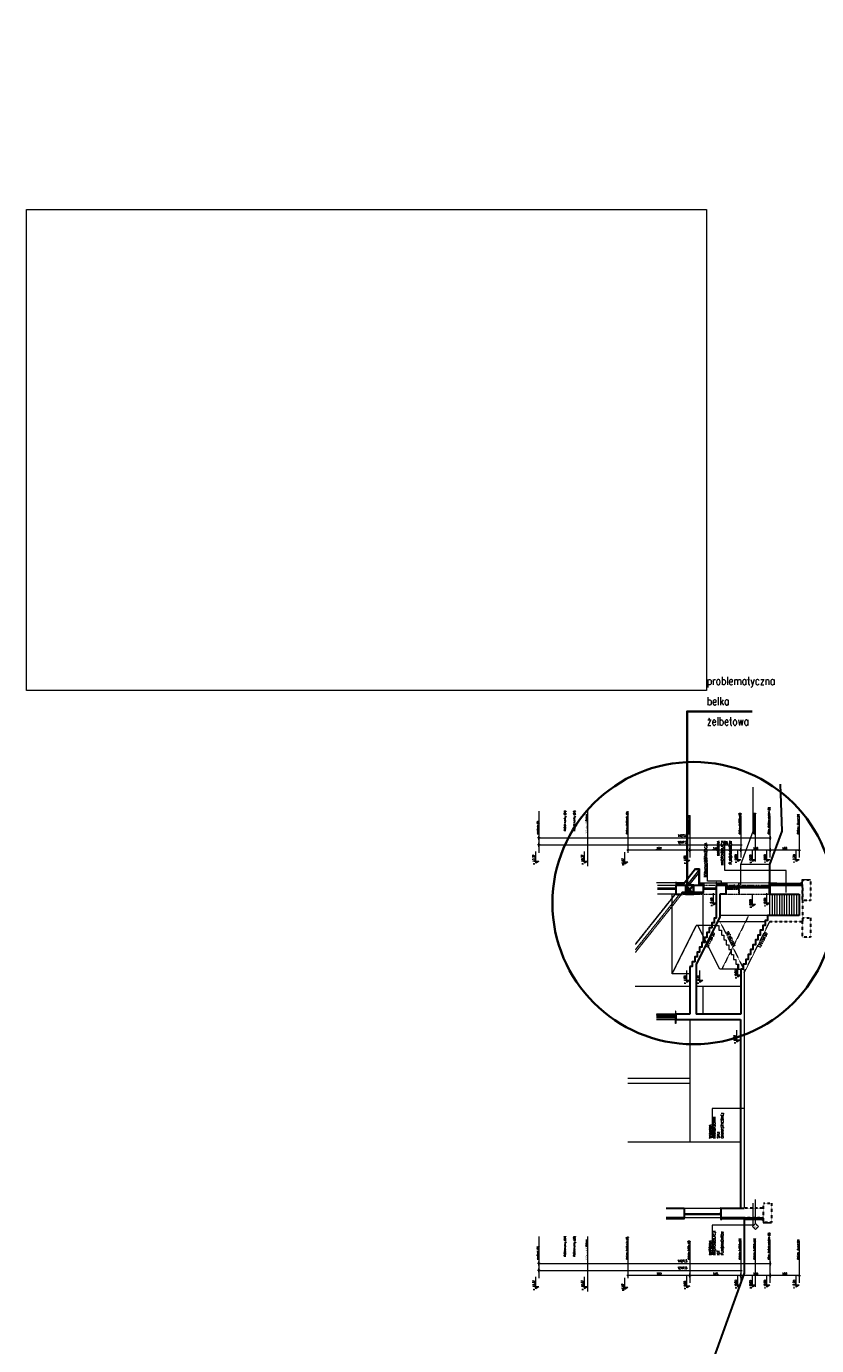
# Model space of a CAD drawing. Header units: millimetres. Extents: x -1893473 to 942156, y -568027 to 942944.
# Tile 122 of 256: x 83375 to 132179, y -521328 to -439843. Entities that reach past the tile are written whole.
import ezdxf
from ezdxf.enums import TextEntityAlignment as Align

# ---------------------------------------------------------------- set-up
doc = ezdxf.new("R2010")
doc.units = ezdxf.units.MM
doc.header["$LTSCALE"] = 0.2
for name, pattern in [('ACAD_ISO03W100', [30, 12, -18]), ('CACHE', [9.525, 6.35, -3.175]), ('DASHED', [0.2, 0.1, -0.1]), ('HIDDEN', [9.525, 6.35, -3.175]), ('HIDDEN2', [4.7625, 3.175, -1.5875])]:
    doc.linetypes.add(name, pattern=pattern)
doc.layers.get('0').update_dxf_attribs({"lineweight": 0})
for name, color, linetype, lineweight in [('!! 0_ Istn-okna', 6, 'Continuous', 13), ('!! 0_ Istn-sciany', 7, 'Continuous', 30), ('!! 0_ Istn-widok', 1, 'Continuous', 15), ('!! 0_ Opis', 3, 'Continuous', 13), ('!! 0_Istn-cienka', 4, 'Continuous', 9), ('!! 0_Opis_pom', 9, 'Continuous', 13), ('!! 1_ tynk zewn  - nowy', 21, 'Continuous', 20), ('!! 1_OPIS POM NOWE', 140, 'Continuous', 5), ('!! 1_PROJ Sciany', 2, 'Continuous', 40), ('!! 2 _linia hydroizol', 32, 'Continuous', 9), ('!! 2_ remont Ocieplenie', 4, 'ZIGZAG', 5), ('!! 2_LEGENDA', 253, 'Continuous', 13), ('0-rzedne-blok', 62, 'Continuous', 13), ('P-Opis nadproża', 150, 'Continuous', 9), ('P-Opis ściany', 6, 'Continuous', 9)]:
    doc.layers.add(name, color=color, linetype=linetype, lineweight=lineweight)
for name, color, linetype, lineweight, plot in [('!! 0_bloki rzędnych', 7, 'Continuous', 0, False), ('!! 0_ramki', 251, 'Continuous', 9, False), ('!! UWAGI', 14, 'Continuous', 35, False), ('ND', 240, 'Continuous', 0, False)]:
    doc.layers.add(name, color=color, linetype=linetype, lineweight=lineweight, plot=plot)
doc.layers.add('!! 1_Wyburzenia', color=7, linetype='ACAD_ISO03W100', lineweight=13, true_color=0xff0505)
doc.styles.add('50', font='ROMANS.shx', dxfattribs={"width": 0.8, "height": 10})
doc.styles.add('_Fd Opis', font='arial.ttf')
doc.styles.add('ARIAL', font='tahoma.ttf')
doc.styles.add('ARIAL TEEN', font='arial.ttf')
doc.styles.add('DEUTSCH', font='SIMPLEX8')
doc.styles.add('SIMPLEX', font='simplex.shx', dxfattribs={"width": 0.77})
doc.styles.add('TXT', font='simplex.shx')
doc.linetypes.add('ZIGZAG', pattern='A,0.00254,-5.08,[131,ltypeshp.shx,S=5.08,R=0,X=-5.08,Y=0],-10.16,[131,ltypeshp.shx,S=5.08,R=180,X=5.08,Y=0],-5.08', length=20.32254)
doc.dimstyles.new('OL PB 100', dxfattribs={"dimscale": 4, "dimtxt": 3.5, "dimasz": 0.2, "dimexe": 10, "dimexo": 10, "dimgap": 0.5, "dimtad": 1, "dimdec": 1, "dimrnd": 0.5, "dimzin": 9, "dimdsep": 46, "dimtxsty": 'SIMPLEX', "dimblk": 'thick_MSz', "dimcen": 0.05, "dimdle": 8, "dimse1": 1, "dimse2": 1, "dimclrd": 256, "dimclre": 256, "dimclrt": 3, "dimadec": 1, "dimazin": 2, "dimtfac": 1, "dimtdec": 1, "dimtix": 1, "dimtofl": 0, "dimtmove": 2, "dimatfit": 3, "dimldrblk": 'thick_MSz', "dimfxl": 10, "dimfxlon": 1, "dimtolj": 1, "dimlwd": -1, "dimlwe": -1, "dimarcsym": 0})

# ---------------------------------------------------------------- blocks, each defined once
blk = doc.blocks.new('D_kota')
for p, q in [((-0.8, 15), (8.7, 15)), ((8.7, 0), (-0.8, 15)), ((8.7, 0), (8.7, 23))]:
    blk.add_line(p, q)
blk.add_lwpolyline([(-0.8, 15), (57.9, 15)])
at = {"style": 'DEUTSCH', "width": 0.8}
blk.add_attdef('POZ.ARCH', (7.3, 19.7), '', height=10, dxfattribs=at)
blk = doc.blocks.new('thick_MSz')
for p, q in [((-10, 0), (10, 0)), ((0, 15), (0, -15))]:
    blk.add_line(p, q)
at = {"const_width": 2, "elevation": 2}
blk.add_lwpolyline([(-7, -7), (7, 7)], dxfattribs=at)
blk = doc.blocks.new('*D1043')
at = {"layer": 'DEFPOINTS', "color": 0, "ltscale": 100, "transparency": 16777216}
for p in [(-7256.9, 8688.1), (-7256.9, 8610.3), (-6009.6, 8600.1)]:
    blk.add_point(p, dxfattribs=at)
at = {"layer": 'ND', "ltscale": 100, "transparency": 16777216}
blk.add_line((-6010.4, 8610.3), (-7256.1, 8610.3), dxfattribs=at)
at = {"layer": 'ND', "ltscale": 100, "transparency": 16777216, "xscale": 0.8, "yscale": 0.8, "zscale": 0.8}
for p, rotation in [((-7256.9, 8610.3), 180.0000000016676), ((-6009.6, 8610.3), 1.667526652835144e-09)]:
    blk.add_blockref('thick_MSz', p, dxfattribs=dict(at, rotation=rotation))
at = {"layer": 'ND', "color": 3, "ltscale": 100, "transparency": 16777216, "insert": (-6894.8, 8595.3), "char_height": 14, "attachment_point": 5, "rotation": 180, "style": 'SIMPLEX'}
blk.add_mtext('\\A1;1247.5', dxfattribs=at)
blk = doc.blocks.new('*D1044')
at = {"layer": 'DEFPOINTS', "color": 0, "ltscale": 100, "transparency": 16777216}
for p in [(-7436.9, 8703.8), (-7256.9, 8703.8), (-7256.9, 8642)]:
    blk.add_point(p, dxfattribs=at)
at = {"layer": 'ND', "ltscale": 100, "transparency": 16777216}
blk.add_line((-7436.1, 8642), (-7257.7, 8642), dxfattribs=at)
at = {"layer": 'ND', "ltscale": 100, "transparency": 16777216, "xscale": 0.8, "yscale": 0.8, "zscale": 0.8}
for p, rotation in [((-7436.9, 8642), 180.0000000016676), ((-7256.9, 8642), 1.667526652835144e-09)]:
    blk.add_blockref('thick_MSz', p, dxfattribs=dict(at, rotation=rotation))
at = {"layer": 'ND', "color": 3, "ltscale": 100, "transparency": 16777216, "insert": (-7346.9, 8633), "char_height": 14, "attachment_point": 5, "rotation": 180, "style": 'SIMPLEX'}
blk.add_mtext('\\A1;180', dxfattribs=at)
blk = doc.blocks.new('*D1045')
at = {"layer": 'DEFPOINTS', "color": 0, "ltscale": 100, "transparency": 16777216}
for p in [(-7256.9, 8703.8), (-6941.9, 8703.8), (-6941.9, 8642)]:
    blk.add_point(p, dxfattribs=at)
at = {"layer": 'ND', "ltscale": 100, "transparency": 16777216}
blk.add_line((-7256.1, 8642), (-6942.7, 8642), dxfattribs=at)
at = {"layer": 'ND', "ltscale": 100, "transparency": 16777216, "xscale": 0.8, "yscale": 0.8, "zscale": 0.8, "rotation": 180}
blk.add_blockref('thick_MSz', (-7256.9, 8642), dxfattribs=at)
at = {"layer": 'ND', "ltscale": 100, "transparency": 16777216, "xscale": 0.8, "yscale": 0.8, "zscale": 0.8}
blk.add_blockref('thick_MSz', (-6941.9, 8642), dxfattribs=at)
at = {"layer": 'ND', "color": 3, "ltscale": 100, "transparency": 16777216, "insert": (-7099.4, 8633), "char_height": 14, "attachment_point": 5, "rotation": 180, "style": 'SIMPLEX'}
blk.add_mtext('\\A1;315', dxfattribs=at)
blk = doc.blocks.new('*D1046')
at = {"layer": 'DEFPOINTS', "color": 0, "ltscale": 100, "transparency": 16777216}
for p in [(-6941.9, 8703.8), (-6559.9, 8703.8), (-6559.9, 8642)]:
    blk.add_point(p, dxfattribs=at)
at = {"layer": 'ND', "ltscale": 100, "transparency": 16777216}
blk.add_line((-6941.1, 8642), (-6560.7, 8642), dxfattribs=at)
at = {"layer": 'ND', "ltscale": 100, "transparency": 16777216, "xscale": 0.8, "yscale": 0.8, "zscale": 0.8, "rotation": 180}
blk.add_blockref('thick_MSz', (-6941.9, 8642), dxfattribs=at)
at = {"layer": 'ND', "ltscale": 100, "transparency": 16777216, "xscale": 0.8, "yscale": 0.8, "zscale": 0.8}
blk.add_blockref('thick_MSz', (-6559.9, 8642), dxfattribs=at)
at = {"layer": 'ND', "color": 3, "ltscale": 100, "transparency": 16777216, "insert": (-6750.9, 8633), "char_height": 14, "attachment_point": 5, "rotation": 180, "style": 'SIMPLEX'}
blk.add_mtext('\\A1;382', dxfattribs=at)
blk = doc.blocks.new('*D1047')
at = {"layer": 'DEFPOINTS', "color": 0, "ltscale": 100, "transparency": 16777216}
for p in [(-7616.9, 8679.3), (-7436.9, 8679.3), (-7436.9, 8642)]:
    blk.add_point(p, dxfattribs=at)
at = {"layer": 'ND', "ltscale": 100, "transparency": 16777216}
blk.add_line((-7616.1, 8642), (-7437.7, 8642), dxfattribs=at)
at = {"layer": 'ND', "ltscale": 100, "transparency": 16777216, "xscale": 0.8, "yscale": 0.8, "zscale": 0.8}
for p, rotation in [((-7616.9, 8642), 180.0000000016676), ((-7436.9, 8642), 1.667526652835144e-09)]:
    blk.add_blockref('thick_MSz', p, dxfattribs=dict(at, rotation=rotation))
at = {"layer": 'ND', "color": 3, "ltscale": 100, "transparency": 16777216, "insert": (-7526.9, 8633), "char_height": 14, "attachment_point": 5, "rotation": 180, "style": 'SIMPLEX'}
blk.add_mtext('\\A1;180', dxfattribs=at)
blk = doc.blocks.new('*D1048')
at = {"layer": 'DEFPOINTS', "color": 0, "ltscale": 100, "transparency": 16777216}
for p in [(-7436.9, 8688.1), (-7436.9, 8567.8), (-6009.6, 8557.6)]:
    blk.add_point(p, dxfattribs=at)
at = {"layer": 'ND', "ltscale": 100, "transparency": 16777216}
blk.add_line((-6010.4, 8567.8), (-7436.1, 8567.8), dxfattribs=at)
at = {"layer": 'ND', "ltscale": 100, "transparency": 16777216, "xscale": 0.8, "yscale": 0.8, "zscale": 0.8}
for p, rotation in [((-7436.9, 8567.8), 180.0000000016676), ((-6009.6, 8567.8), 1.667526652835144e-09)]:
    blk.add_blockref('thick_MSz', p, dxfattribs=dict(at, rotation=rotation))
at = {"layer": 'ND', "color": 3, "ltscale": 100, "transparency": 16777216, "insert": (-6895.9, 8552.8), "char_height": 14, "attachment_point": 5, "rotation": 180, "style": 'SIMPLEX'}
blk.add_mtext('\\A1;1427.5', dxfattribs=at)
blk = doc.blocks.new('BLOK POZIOMY SALA GIMNASTYCZNA')
for p, q in [((-7616.85, 8430.57), (-7616.85, 8688.11)), ((-7436.85, 8430.57), (-7436.85, 8688.11)), ((-7256.85, 8430.57), (-7256.85, 8688.11)), ((-6941.85, 8430.57), (-6941.85, 8688.11)), ((-6559.85, 8401.77), (-6559.85, 8659.32)), ((-6309.42, 8401.77), (-6309.42, 8659.32)), ((-6009.57, 8401.77), (-6009.57, 8659.32))]:
    blk.add_line(p, q)
for points in [[(-6309.42, 8401.77), (-6309.42, 8741.67)], [(-7346.85, 8712.69), (-7346.85, 8429.66)]]:
    blk.add_lwpolyline(points)
at = {"layer": '0-rzedne-blok'}
ref = blk.add_blockref('D_kota', (-7616.85, 8712.69), dxfattribs=dict(at, xscale=1.250000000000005, yscale=1.250000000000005, zscale=1.250000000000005, rotation=270))
ref.add_attrib('POZ.ARCH', '- 2,70  ', (-7592.27, 8723.52), dxfattribs={"layer": '0', "height": 12.5, "rotation": 270, "style": 'DEUTSCH', "width": 0.8})
ref = blk.add_blockref('D_kota', (-7436.85, 8712.69), dxfattribs=dict(at, xscale=1.250000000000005, yscale=1.250000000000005, zscale=1.250000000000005, rotation=270))
ref.add_attrib('POZ.ARCH', '- 0,90  ', (-7412.27, 8723.52), dxfattribs={"layer": '0', "height": 12.5, "rotation": 270, "style": 'DEUTSCH', "width": 0.8})
ref = blk.add_blockref('D_kota', (-7346.85, 8712.69), dxfattribs=dict(at, xscale=1.250000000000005, yscale=1.250000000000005, zscale=1.250000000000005, rotation=270))
ref.add_attrib('POZ.ARCH', '%%p 0,00  ', (-7322.27, 8723.52), dxfattribs={"layer": '0', "height": 12.5, "rotation": 270, "style": 'DEUTSCH', "width": 0.8})
ref = blk.add_blockref('D_kota', (-7256.85, 8712.69), dxfattribs=dict(at, xscale=1.250000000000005, yscale=1.250000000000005, zscale=1.250000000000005, rotation=270))
ref.add_attrib('POZ.ARCH', '+ 0,90  ', (-7232.27, 8723.52), dxfattribs={"layer": '0', "height": 12.5, "rotation": 270, "style": 'DEUTSCH', "width": 0.8})
ref = blk.add_blockref('D_kota', (-6941.38, 8718.1), dxfattribs=dict(at, xscale=1.250000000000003, yscale=1.250000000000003, zscale=1.250000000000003, rotation=269.9999999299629))
ref.add_attrib('POZ.ARCH', '+ 4,05', (-6916.8, 8728.93), dxfattribs={"layer": '0', "height": 12.5, "rotation": 270, "style": 'DEUTSCH', "width": 0.8})
ref = blk.add_blockref('D_kota', (-6559.85, 8727.86), dxfattribs=dict(at, xscale=1.250000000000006, yscale=1.250000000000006, zscale=1.250000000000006, rotation=270))
ref.add_attrib('POZ.ARCH', '+6,97', (-6535.27, 8738.69), dxfattribs={"layer": '0', "height": 12.5, "rotation": 270, "style": 'DEUTSCH', "width": 0.8})
ref = blk.add_blockref('D_kota', (-6309.42, 8723.05), dxfattribs=dict(at, xscale=1.250000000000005, yscale=1.250000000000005, zscale=1.250000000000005, rotation=270))
ref.add_attrib('POZ.ARCH', '+ 10,37', (-6284.84, 8733.88), dxfattribs={"layer": '0', "height": 12.5, "rotation": 270, "style": 'DEUTSCH', "width": 0.8})
ref = blk.add_blockref('D_kota', (-6009.57, 8723.05), dxfattribs=dict(at, xscale=1.250000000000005, yscale=1.250000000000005, zscale=1.250000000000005, rotation=270))
ref.add_attrib('POZ.ARCH', '+ 13,37', (-5984.99, 8733.88), dxfattribs={"layer": '0', "height": 12.5, "rotation": 270, "style": 'DEUTSCH', "width": 0.8})
at = {"style": 'SIMPLEX', "width": 0.77}
for s, p in [('POZIOM  PIWNIC (C)', (-7616.31, 8542.85)), ('PROJ. POZIOM WYJŚCIA (D)', (-7436.31, 8542.85)), ('POZIOM PARTERU (C)', (-7346.85, 8542.85)), ('POZIOM PARTERU (D)', (-7256.31, 8542.85)), ('POZIOM PIĘTRA (D)', (-6941.31, 8542.85)), ('POZIOM PODDASZA (D)', (-6559.85, 8542.85)), ('PRZŁAMANIE DACHU', (-6309.42, 8542.85)), ('POZIOM kalnicy (D2)', (-6234.21, 8523.33, -0.04)), ('POZIOM kalnicy (D1)', (-6175.6, 8523.33, -0.04)), ('KALENICA (D)', (-6009.57, 8542.85))]:
    blk.add_text(s, height=10, rotation=270, dxfattribs=at).set_placement(p)
at = {"layer": 'ND', "ltscale": 100}
for base, p1, p2, picture, middle in [((-7436.85, 8641.97), (-7616.85, 8679.26), (-7436.85, 8679.26), '*D1047', (-7526.85, 8632.97)), ((-7256.85, 8641.97), (-7436.85, 8703.84), (-7256.85, 8703.84), '*D1044', (-7346.85, 8632.97))]:
    dim = blk.add_linear_dim(base=base, p1=p1, p2=p2, angle=0, dimstyle='OL PB 100', dxfattribs=at)
    dim.commit()
    dim.dimension.update_dxf_attribs({"geometry": picture, "text_midpoint": middle})
for base, p1, p2, picture, middle in [((-7436.85, 8567.75), (-6009.57, 8557.61), (-7436.85, 8688.11), '*D1048', (-6895.9, 8552.8)), ((-7256.85, 8610.27), (-6009.57, 8600.13), (-7256.85, 8688.11), '*D1043', (-6894.77, 8595.31))]:
    dim = blk.add_linear_dim(base=base, p1=p1, p2=p2, angle=0, dimstyle='OL PB 100', dxfattribs=at)
    dim.commit()
    dim.dimension.update_dxf_attribs({"geometry": picture, "text_midpoint": middle, "dimtype": 128})
for base, p1, p2, picture, middle in [((-6941.85, 8641.97), (-7256.85, 8703.84), (-6941.85, 8703.84), '*D1045', (-7099.35, 8632.97)), ((-6559.85, 8641.97), (-6941.85, 8703.84), (-6559.85, 8703.84), '*D1046', (-6750.85, 8632.97))]:
    dim = blk.add_linear_dim(base=base, p1=p1, p2=p2, dimstyle='OL PB 100', dxfattribs=at)
    dim.commit()
    dim.dimension.update_dxf_attribs({"geometry": picture, "text_midpoint": middle})
blk = doc.blocks.new('A$C2EB40A8D')
at = {"layer": '!! 2_ remont Ocieplenie', "linetype": 'ByBlock', "ltscale": 0.55}
h = blk.add_hatch(dxfattribs=at)
h.set_pattern_fill('ANSI37', color=256, scale=10)
h.set_pattern_definition([(45, (-602547.08, 1993948.47), (-22.4506403, 22.4506403), []), (135, (-602547.08, 1993948.47), (-22.4506403, -22.4506403), [])])
h.paths.add_polyline_path([(-32367.91949, 1673.74535), (-32367.91949, 1523.74535), (-32517.91949, 1523.74535)])
h = blk.add_hatch(dxfattribs=at)
h.set_pattern_fill('ANSI37', color=256, scale=10)
h.set_pattern_definition([(45, (-604946.803, 1976698.795), (-22.4506403, 22.4506403), []), (135, (-604946.803, 1976698.795), (-22.4506403, -22.4506403), [])])
h.paths.add_polyline_path([(-34767.64263, -19157.08775), (-34767.64263, -19007.08775), (-34917.64263, -19007.08775)])
at = {"layer": '!! 0_ Istn-okna'}
for points in [[(-40167.64263, 1352.91225), (-40167.64263, 1692.91225), (-40187.64263, 1692.91225), (-40187.64263, 1352.91225)], [(-37677.64263, 1352.91225), (-37677.64263, 1692.91225), (-37697.64263, 1692.91225), (-37697.64263, 1352.91225)], [(-40237.64263, 1352.91225), (-40177.64263, 1352.91225), (-40177.64263, 1272.91225), (-40237.64263, 1272.91225)], [(-40167.64263, 1272.91225), (-40167.64263, 932.91225), (-40187.64263, 932.91225), (-40187.64263, 1272.91225)], [(-38457.64263, 1352.91225), (-38397.64263, 1352.91225), (-38397.64263, 1272.91225), (-38457.64263, 1272.91225)], [(-37747.64263, 1352.91225), (-37687.64263, 1352.91225), (-37687.64263, 1272.91225), (-37747.64263, 1272.91225)], [(-37677.64263, 1272.91225), (-37677.64263, 932.91225), (-37697.64263, 932.91225), (-37697.64263, 1272.91225)], [(-37046.87445, 1430.72052), (-36986.87445, 1430.72052), (-36986.87445, 1350.72052), (-37046.87445, 1350.72052)], [(-34471.3212, 1422.7848), (-34411.3212, 1422.7848), (-34411.3212, 1342.7848), (-34471.3212, 1342.7848)], [(-34401.3212, 1342.7848), (-34401.60923, 944.61365), (-34421.60923, 944.61365), (-34421.3212, 1342.7848)], [(-40187.64263, -6607.08775), (-40187.64263, -6267.08775), (-40207.64263, -6267.08775), (-40207.64263, -6607.08775)], [(-40257.64263, -6607.08775), (-40197.64263, -6607.08775), (-40197.64263, -6687.08775), (-40257.64263, -6687.08775)], [(-40187.64263, -6687.08775), (-40187.64263, -7027.08775), (-40207.64263, -7027.08775), (-40207.64263, -6687.08775)], [(-37407.64263, -18757.08775), (-37407.64263, -18417.08775), (-37427.64263, -18417.08775), (-37427.64263, -18757.08775)], [(-39657.64263, -18837.08775), (-39597.64263, -18837.08775), (-39597.64263, -18757.08775), (-39657.64263, -18757.08775)], [(-37477.64263, -18837.08775), (-37417.64263, -18837.08775), (-37417.64263, -18757.08775), (-37477.64263, -18757.08775)]]:
    blk.add_lwpolyline(points, close=True, dxfattribs=at)
for points in [[(-34411.3212, 1422.7848), (-34411.3212, 1727.5425), (-34341.3185, 1727.5425)], [(-41307.64263, 1352.91225), (-40157.64263, 1352.91225)], [(-41307.64263, 1272.91225), (-40157.64263, 1272.91225)], [(-41227.64263, 1312.91225), (-40237.64263, 1312.91225)], [(-40207.64263, 1352.91225), (-40157.64263, 1352.91225)], [(-40157.64263, 1272.91225), (-40157.64263, 1352.91225)], [(-38477.64263, 1352.91225), (-38427.64263, 1352.91225)], [(-38477.64263, 1272.91225), (-38477.64263, 1352.91225)], [(-38477.64263, 1352.91225), (-37667.64263, 1352.91225)], [(-38477.64263, 1272.91225), (-37667.64263, 1272.91225)], [(-38397.64263, 1312.91225), (-37747.64263, 1312.91225)], [(-37717.64263, 1352.91225), (-37667.64263, 1352.91225)], [(-37667.64263, 1272.91225), (-37667.64263, 1352.91225)], [(-37066.87445, 1430.19763), (-34391.3212, 1422.7848)], [(-37066.87445, 1350.19763), (-34391.3212, 1342.7848)], [(-36986.87445, 1390.17078), (-34471.3212, 1382.7848)], [(-41377.64263, -6607.08775), (-40177.64263, -6607.08775)], [(-41377.64263, -6687.08775), (-40177.64263, -6687.08775)], [(-41297.64263, -6647.08775), (-40257.64263, -6647.08775)], [(-40227.64263, -6607.08775), (-40177.64263, -6607.08775)], [(-40177.64263, -6687.08775), (-40177.64263, -6607.08775)], [(-39677.64263, -18757.08775), (-37397.64263, -18757.08775)], [(-39677.64263, -18837.08775), (-37397.64263, -18837.08775)], [(-39597.64263, -18797.08775), (-37477.64263, -18797.08775)], [(-37417.64263, -18837.08775), (-37417.64263, -19141.84545), (-37347.63993, -19141.84545)]]:
    blk.add_lwpolyline(points, dxfattribs=at)
at = {"layer": '!! 0_ Istn-sciany'}
blk.add_line((-32567.64263, -367.08775), (-34517.64263, -367.08775), dxfattribs=at)
at = {"layer": '!! 0_ Istn-sciany', "linetype": 'DASHED'}
blk.add_line((-32367.64263, -747.08775), (-34389.93754, -747.08775), dxfattribs=at)
at = {"layer": '!! 0_ Istn-sciany'}
for points in [[(-33606.28577, 4851.45152), (-33721.43244, 7759.82641)], [(-34367.64263, 1522.91225), (-34367.64263, 2799.35638), (-33606.28577, 4851.45152)], [(-38958.89704, 2526.24346), (-39757.4133, 1522.91225)], [(-38958.89704, 2526.24346), (-38724.16368, 2526.24346)], [(-38958.89704, 2506.24346), (-38724.16368, 2506.24346)], [(-38744.16368, 1522.91225), (-38744.16368, 2526.24346)], [(-38724.16368, 1522.91225), (-38724.16368, 2526.24346)], [(-40157.64263, 1522.91225), (-38477.91171, 1522.91225)], [(-40157.64263, 952.91225), (-40157.64263, 1522.91225)], [(-40157.64263, 952.91225), (-39767.64263, 952.91225)], [(-37467.64263, 952.91225), (-37467.64263, -452.49795), (-38927.64263, -3372.49795), (-38927.64263, -6447.08775)], [(-38477.64263, 1052.91225), (-38477.64263, 1522.91225)], [(-38477.64263, 1352.91225), (-38427.64263, 1352.91225)], [(-37667.64263, -517.08775), (-37667.64263, 1522.91225)], [(-37667.64263, 1522.91225), (-37066.72676, 1521.96003)], [(-37067.64263, 952.92722), (-37467.64263, 952.91225)], [(-37067.64263, 952.92722), (-37066.72676, 1521.96003)], [(-37066.45978, 1429.09423), (-37016.45978, 1429.09423)], [(-34441.3212, 1422.7848), (-34391.3212, 1422.7848)], [(-34411.3212, 1514.15938), (-32367.64263, 1522.91225)], [(-34367.64263, 1514.44547), (-34367.64263, 952.86055)], [(-34367.64263, 952.91225), (-32567.64263, 952.91225)], [(-32567.64263, 952.91225), (-32567.64263, -367.08775)], [(-37667.64263, -517.08775), (-37817.64263, -517.08775), (-37817.64263, -817.08775), (-37967.64263, -817.08775), (-37967.64263, -1117.08775), (-38117.64263, -1117.08775), (-38117.64263, -1417.08775), (-38267.64263, -1417.08775), (-38267.64263, -1717.08775), (-38417.64263, -1717.08775), (-38417.64263, -2017.08775), (-38567.64263, -2017.08775), (-38567.64263, -2317.08775), (-38717.64263, -2317.08775), (-38717.64263, -2617.08775), (-38867.64263, -2617.08775), (-38867.64263, -2917.08775), (-39017.64263, -2917.08775), (-39017.64263, -3217.08775), (-39167.64263, -3217.08775), (-39167.64263, -3517.08775), (-39317.64263, -3517.08775)], [(-34367.64263, -367.08775), (-34517.64263, -367.08775), (-34517.64263, -667.08775), (-34667.64263, -667.08775), (-34667.64263, -967.08775), (-34817.64263, -967.08775), (-34817.64263, -1267.08775), (-34967.64263, -1267.08775), (-34967.64263, -1567.08775), (-35117.64263, -1567.08775), (-35117.64263, -1867.08775), (-35267.64263, -1867.08775), (-35267.64263, -2167.08775), (-35417.64263, -2167.08775), (-35417.64263, -2467.08775), (-35567.64263, -2467.08775), (-35567.64263, -2767.08775), (-35717.64263, -2767.08775), (-35717.64263, -3067.08775), (-35867.64263, -3067.08775), (-35867.64263, -3367.08775), (-36017.64263, -3367.08775), (-36017.64263, -3667.08775), (-36167.64263, -3667.08775)], [(-39317.64263, -3517.08775), (-39317.64263, -6447.08775)], [(-36167.64263, -3667.08775), (-36167.64263, -6447.08775)], [(-39317.64263, -6447.08775), (-40177.64263, -6447.08775), (-40177.64263, -6787.08775), (-39317.64263, -6787.08775)], [(-36167.64263, -6447.08775), (-38927.64263, -6447.08775)], [(-39317.64263, -6787.08775), (-36197.64263, -6787.08775)], [(-36197.64263, -6787.08775), (-36197.64263, -18437.08775)], [(-40777.64263, -18437.08775), (-39677.64263, -18437.08775)], [(-39677.64263, -18437.08775), (-39677.64263, -19007.08775)], [(-37397.64263, -18437.08775), (-35967.64263, -18437.08775)], [(-37397.64263, -18437.08775), (-37397.64263, -19007.08775)], [(-40777.64263, -19007.08775), (-39677.64263, -19007.08775)], [(-39677.64263, -18757.08775), (-39677.64263, -18837.08775)], [(-39677.64263, -18837.08775), (-39627.64263, -18837.08775)], [(-35967.64263, -18991.68947), (-35967.64263, -22454.14857), (-38974.44817, -30814.34781), (-38974.44817, -40197.56858)], [(-37447.64263, -18837.08775), (-37397.64263, -18837.08775)], [(-37397.64263, -18757.08775), (-37397.64263, -18837.08775)], [(-37397.64263, -19007.08775), (-35967.64263, -19007.08775)]]:
    blk.add_lwpolyline(points, dxfattribs=at)
at = {"layer": '!! 0_ Istn-sciany', "linetype": 'DASHED'}
for points in [[(-32367.64263, 1174.10415), (-32367.64263, 1844.10415), (-31867.64263, 1844.10415), (-31867.64263, 574.10415), (-32367.64263, 574.10415), (-32367.64263, 1174.10415)], [(-32367.64263, 1452.91225), (-32367.64263, -817.08775)], [(-32367.64263, -1095.89585), (-32367.64263, -495.89585), (-31867.64263, -495.89585), (-31867.64263, -1695.89585), (-32367.64263, -1695.89585), (-32367.64263, -1095.89585)], [(-35967.64263, -19007.08775), (-34767.64263, -19007.08775), (-34767.64263, -18437.08775), (-35967.64263, -18437.08775)], [(-34767.64263, -18722.08775), (-34767.64263, -18122.08775), (-34267.64263, -18122.08775), (-34267.64263, -19322.08775), (-34767.64263, -19322.08775), (-34767.64263, -18722.08775)]]:
    blk.add_lwpolyline(points, dxfattribs=at)
at = {"layer": '!! 0_ Istn-widok', "linetype": 'HIDDEN', "ltscale": 3}
for p, q in [((-34667.64263, -747.08775), (-37614.93754, -747.08775)), ((-34517.64263, -367.08775), (-37467.64263, -367.08775))]:
    blk.add_line(p, q, dxfattribs=at)
at = {"layer": '!! 0_ Istn-widok'}
for p, q in [((-41377.64263, -6447.08775), (-40177.64263, -6447.08775)), ((-41377.64263, -6787.08775), (-40177.64263, -6787.08775))]:
    blk.add_line(p, q, dxfattribs=at)
for points in [[(-35406.28577, 4851.45152), (-35406.28577, 7562.15325)], [(-36167.64263, 1522.91225), (-36167.64263, 2799.35638), (-35406.28577, 4851.45152)], [(-38724.16368, 2500.01312), (-39501.80413, 1522.91225)], [(-36167.64263, 1647.8532), (-36167.64263, 2799.35638)], [(-34367.64263, 2799.35638), (-36167.64263, 2799.35638)], [(-38724.16368, 2339.42738), (-39373.99955, 1522.91225)], [(-40157.64263, 952.91225), (-41307.64263, 952.91225)], [(-34367.64263, -367.08775), (-34367.64263, 952.91225)], [(-34217.64263, -367.08775), (-34217.64263, 952.91225)], [(-34067.64263, -367.08775), (-34067.64263, 952.91225)], [(-33917.64263, -367.08775), (-33917.64263, 952.91225)], [(-33767.64263, -367.08775), (-33767.64263, 952.91225)], [(-33617.64263, -367.08775), (-33617.64263, 952.91225)], [(-33467.64263, -367.08775), (-33467.64263, 952.91225)], [(-33317.64263, -367.08775), (-33317.64263, 952.91225)], [(-33167.64263, -367.08775), (-33167.64263, 952.91225)], [(-33017.64263, -367.08775), (-33017.64263, 952.91225)], [(-32867.64263, -367.08775), (-32867.64263, 952.91225)], [(-32717.64263, -367.08775), (-32717.64263, 952.91225)], [(-40417.64263, -3967.08775), (-38917.64263, -967.08775)], [(-37667.64263, -967.08775), (-38917.64263, -967.08775)], [(-37466.90139, -3667.08775), (-38816.90139, -967.08775)], [(-36317.64263, -3667.08775), (-37466.90139, -3667.08775)], [(-42687.64263, -4717.08775), (-39317.64263, -4717.08775)], [(-38927.64263, -4717.08775), (-36167.64263, -4717.08775)], [(-38507.64263, -4717.08775), (-38507.64263, -6447.08775)], [(-40177.64263, -6447.08775), (-41377.64263, -6447.08775)], [(-39317.64263, -6787.08775), (-39317.64263, -14337.08775)], [(-43137.64263, -10397.08775), (-39317.64263, -10397.08775)], [(-43137.64263, -10717.08775), (-39317.64263, -10717.08775)], [(-43137.64263, -14337.08775), (-36197.64263, -14337.08775)], [(-39677.64263, -18437.08775), (-37397.64263, -18437.08775)], [(-39677.64263, -19007.08775), (-37397.64263, -19007.08775)]]:
    blk.add_lwpolyline(points, dxfattribs=at)
at = {"layer": '!! 0_ Istn-widok', "linetype": 'HIDDEN', "ltscale": 3}
for points in [[(-40226.70528, 965.36665), (-42687.64263, -2126.78736)], [(-39827.64263, 952.91225), (-42687.64263, -2640.66175)], [(-39955.44722, 952.91225), (-42687.64263, -2480.076)], [(-40211.05639, 952.91225), (-42687.64263, -2158.90451)], [(-41307.84164, 1522.91225), (-40157.64263, 1522.91225)], [(-39317.64263, -3967.08775), (-40417.64263, -3967.08775), (-40417.64263, 952.91225)], [(-37467.64263, -731.67756), (-35967.64263, -3731.67756), (-35967.64263, -18437.08775)], [(-35967.64263, -3902.49795), (-34383.47855, -734.16979)], [(-37667.64263, -967.08775), (-37517.64263, -967.08775), (-37517.64263, -1267.08775), (-37367.64263, -1267.08775), (-37367.64263, -1567.08775), (-37217.64263, -1567.08775), (-37217.64263, -1867.08775), (-37067.64263, -1867.08775), (-37067.64263, -2167.08775), (-36917.64263, -2167.08775), (-36917.64263, -2467.08775), (-36767.64263, -2467.08775), (-36767.64263, -2767.08775), (-36617.64263, -2767.08775), (-36617.64263, -3067.08775), (-36467.64263, -3067.08775), (-36467.64263, -3367.08775), (-36317.64263, -3367.08775), (-36317.64263, -3667.08775), (-36167.64263, -3667.08775), (-36167.64263, -3967.08775)]]:
    blk.add_lwpolyline(points, dxfattribs=at)
at = {"layer": '!! 0_ Opis'}
blk.add_line((-35262.5563, -19378.39457), (-35262.5563, -17903.39457), dxfattribs=at)
for points in [[(-37157.68512, 2422.84734), (-37157.68512, 4247.76599)], [(-37367.1847, 1522.43614), (-37367.1847, 1767.11927), (-38217.94951, 1765.00542), (-38220.75884, 2895.67986)], [(-33365.33675, 1051.84306), (-33365.33675, 2422.84734), (-37157.68512, 2422.84734)], [(-35967.64263, -12276.86668), (-37937.64315, -12276.86668)], [(-37937.64315, -12276.86668), (-37937.64315, -14101.78532)], [(-35427.91658, -18118.23983), (-35427.91658, -19489.24412), (-37937.64315, -19489.24412)], [(-37937.64315, -19489.24412), (-37937.64315, -21314.16276)]]:
    blk.add_lwpolyline(points, dxfattribs=at)
blk.add_lwpolyline([(-35262.5563, -19378.39457), (-35446.40406, -19562.24233), (-35262.5563, -19746.0901), (-35078.70854, -19562.24233)], close=True, dxfattribs=at)
at = {"layer": '!! 0_Istn-cienka', "linetype": 'HIDDEN', "ltscale": 2}
for points in [[(-38507.64263, 952.91225), (-38507.64263, -2017.08775)], [(-35693.10154, -367.08775), (-37343.10154, -3667.08775)], [(-34367.64263, -367.08775), (-34517.64263, -367.08775), (-34517.64263, -667.08775), (-34667.64263, -667.08775), (-34667.64263, -967.08775), (-34817.64263, -967.08775), (-34817.64263, -1267.08775), (-34967.64263, -1267.08775), (-34967.64263, -1567.08775), (-35117.64263, -1567.08775), (-35117.64263, -1867.08775), (-35267.64263, -1867.08775), (-35267.64263, -2167.08775), (-35417.64263, -2167.08775), (-35417.64263, -2467.08775), (-35567.64263, -2467.08775), (-35567.64263, -2767.08775), (-35717.64263, -2767.08775), (-35717.64263, -3067.08775), (-35867.64263, -3067.08775), (-35867.64263, -3367.08775), (-36017.64263, -3367.08775), (-36017.64263, -3667.08775), (-36167.64263, -3667.08775), (-36167.64263, -3967.08775)], [(-38917.64263, -967.08775), (-40417.64263, -3967.08775)]]:
    blk.add_lwpolyline(points, dxfattribs=at)
at = {"layer": '!! 0_Istn-cienka'}
blk.add_lwpolyline([(-40177.64263, -6472.08775), (-41377.64263, -6472.08775), (-41377.64263, -6522.08775), (-40177.64263, -6522.08775)], dxfattribs=at)
at = {"layer": '!! 0_ramki'}
blk.add_lwpolyline([(-80292.51175, 43243.03122), (-38292.51175, 43243.03122), (-38292.51175, 13543.03122), (-80292.51175, 13543.03122)], close=True, dxfattribs=at)
at = {"layer": '!! 1_ tynk zewn  - nowy'}
for points in [[(-39655.44984, 1651.02876), (-41384.30188, 1652.60284)], [(-39660.95416, 1644.11262), (-40157.64263, 1644.11137)], [(-34367.64263, 1646.21435), (-38724.16368, 1650.18085)], [(-37066.53014, 1644.11912), (-38724.16368, 1644.11496)], [(-38448.09957, 1352.85165), (-38447.6427, 1654.04262)], [(-38428.09961, 1352.81063), (-38427.64274, 1654.0016)], [(-37667.64263, 1522.91225), (-37667.43563, 1651.52544)], [(-37036.91672, 1429.03364), (-37036.45984, 1651.78625)], [(-37016.91676, 1428.99262), (-37016.45989, 1651.74523)], [(-33947.64263, 1635.53835), (-34367.64263, 1635.53835)], [(-39677.64263, -19107.08775), (-40777.64263, -19107.08775)], [(-39677.64263, -19117.08775), (-40777.64263, -19117.08775)], [(-39677.64263, -19007.08775), (-39677.64263, -19117.08775)], [(-37397.64263, -19007.08775), (-37397.64263, -19117.08775)], [(-35967.64263, -19107.08775), (-37397.64263, -19107.08775)], [(-35967.64263, -19117.08775), (-37397.64263, -19117.08775)]]:
    blk.add_lwpolyline(points, dxfattribs=at)
at = {"layer": '!! 1_ tynk zewn  - nowy', "const_width": 10}
blk.add_lwpolyline([(-36227.64263, -18437.08775), (-36227.64263, -6787.08775)], dxfattribs=at)
at = {"layer": '!! 1_PROJ Sciany'}
blk.add_lwpolyline([(-39767.64263, 952.91225), (-39767.64263, 1052.91225), (-38477.64263, 1052.91225)], dxfattribs=at)
at = {"layer": '!! 1_Wyburzenia', "linetype": 'HIDDEN2', "ltscale": 3}
for points in [[(-38477.64263, 1522.91225), (-38477.64263, 1654.10415)], [(-37066.45978, 1520.65588), (-37066.45978, 1651.84778)], [(-36287.64938, 1350.72459), (-36287.64938, 1655.48229), (-36217.64668, 1655.48229)], [(-36267.64938, 1520.72459), (-36267.64938, 1630.72459)], [(-36267.64938, 1520.72459), (-36267.64938, 1630.72459)], [(-39723.51458, 952.91225), (-38477.64263, 952.91225)], [(-38477.64263, 952.91225), (-38477.64263, 1522.91225)], [(-38477.64263, 1522.91225), (-37667.64263, 1522.91225)], [(-38477.64263, 952.91225), (-38477.64263, 1052.91225)], [(-38477.64263, 952.91225), (-37667.64263, 952.91225)], [(-38466.13886, 1559.10415), (-38466.13886, 1529.10415)], [(-37067.64263, 952.92722), (-35877.64263, 952.91225)], [(-37067.63957, 954.82758), (-37067.63957, 1524.82758)], [(-37067.63957, 1354.82758), (-37017.63957, 1354.82758)], [(-37067.63957, 1274.82758), (-37067.63957, 1354.82758)], [(-37067.63957, 1354.82758), (-36267.64938, 1350.86656)], [(-37067.63957, 1274.82758), (-36267.64938, 1270.86656)], [(-37054.95601, 1556.84778), (-37054.95601, 1526.84778)], [(-37016.72262, 1523.64874), (-35877.64263, 1522.91225)], [(-36987.63957, 1314.82758), (-36347.64938, 1311.33584)], [(-36581.14561, 1556.91649), (-36581.14561, 1526.91649)], [(-36317.64938, 1350.72459), (-36267.64938, 1350.72459)], [(-36267.64938, 950.72459), (-36267.64938, 1520.72459)], [(-36267.64938, 1270.72459), (-36267.64938, 1350.72459)], [(-36077.64263, 1522.91225), (-34347.64263, 1514.34645)], [(-36077.64263, 952.91225), (-34367.64263, 952.91225)]]:
    blk.add_lwpolyline(points, dxfattribs=at)
for points in [[(-37047.63957, 1354.82758), (-36987.63957, 1354.82758), (-36987.63957, 1274.82758), (-37047.63957, 1274.82758)], [(-36347.64938, 1350.72459), (-36287.64938, 1350.72459), (-36287.64938, 1270.72459), (-36347.64938, 1270.72459)], [(-36277.64938, 1270.72459), (-36277.64938, 930.72459), (-36297.64938, 930.72459), (-36297.64938, 1270.72459)]]:
    blk.add_lwpolyline(points, close=True, dxfattribs=at)
at = {"layer": '!! 2 _linia hydroizol', "const_width": 2}
for points in [[(-34661.13886, 1545.53835), (-34367.64263, 1545.53835), (-34367.64263, 1645.53835), (-34333.72626, 1645.53835)], [(-36266.13886, -19032.08775), (-35972.64263, -19032.08775), (-35972.64263, -19132.08775), (-35938.72626, -19132.08775)]]:
    blk.add_lwpolyline(points, dxfattribs=at)
at = {"layer": '!! 2 _linia hydroizol', "linetype": 'CACHE', "const_width": 15}
for points in [[(-34367.64263, 1628.11314), (-32464.21118, 1639.10415), (-32377.64263, 1725.67269), (-32377.64263, 1854.10415), (-31867.64263, 1854.10415)], [(-32367.64263, 1693.24628), (-32521.78477, 1539.10415), (-34347.64263, 1530.03412)], [(-34767.64263, -19171.22989), (-34921.78477, -19017.08775), (-36267.2674, -19017.08775)], [(-35967.64263, -19117.08775), (-34864.21118, -19117.08775), (-34777.64263, -19203.65629), (-34777.64263, -19332.08775), (-34267.64263, -19332.08775)]]:
    blk.add_lwpolyline(points, dxfattribs=at)
at = {"layer": '!! 2 _linia hydroizol'}
for points in [[(-34367.64263, 1638.10634), (-32468.35331, 1649.10415), (-32387.64263, 1729.81483), (-32387.64263, 1864.10415), (-31867.64263, 1864.10415)], [(-31867.64263, 1844.10415), (-32367.64263, 1844.10415), (-32367.64263, 1721.53055), (-32460.06904, 1629.10415), (-34347.64263, 1618.23505)], [(-32367.64263, 1707.38842), (-32525.9269, 1549.10415), (-34347.64263, 1540.03291)], [(-32367.91949, 1673.74535), (-32517.91949, 1523.74535)], [(-34767.64263, -19185.37202), (-34925.9269, -19027.08775), (-36266.13886, -19027.08775)], [(-34767.64263, -19199.51416), (-34860.06904, -19107.08775), (-35967.64263, -19107.08775)], [(-35967.64263, -19127.08775), (-34868.35331, -19127.08775), (-34787.64263, -19207.79843), (-34787.64263, -19342.08775), (-34267.64263, -19342.08775)], [(-34767.64263, -19157.08775), (-34917.64263, -19007.08775)], [(-34767.64263, -19199.51416), (-34767.64263, -19322.08775), (-34267.64263, -19322.08775)]]:
    blk.add_lwpolyline(points, dxfattribs=at)
at = {"layer": '!! 2_ remont Ocieplenie', "linetype": 'ByBlock', "ltscale": 0.15}
for points in [[(-38478.09951, 1352.91318), (-38477.64263, 1654.10415)], [(-37066.91665, 1429.09517), (-37066.45978, 1651.84778)]]:
    blk.add_lwpolyline(points, dxfattribs=at)
at = {"layer": '!! 2_ remont Ocieplenie', "linetype": 'ZIGZAG', "ltscale": 0.15}
for points in [[(-38463.09954, 1352.88242), (-38462.64267, 1654.07338)], [(-37051.91669, 1429.0644), (-37051.45981, 1651.81702)]]:
    blk.add_lwpolyline(points, dxfattribs=at)
at = {"layer": '!! 2_ remont Ocieplenie', "linetype": 'ZIGZAG', "ltscale": 0.75}
for points in [[(-39700.75416, 1594.10415), (-40157.64263, 1594.10415)], [(-38477.64263, 1594.10415), (-38724.16368, 1594.10415)], [(-37066.61062, 1594.11912), (-37667.64263, 1594.10415)], [(-39677.64263, -19057.08775), (-40777.64263, -19057.08775)], [(-35967.64263, -19057.08775), (-37397.64263, -19057.08775)]]:
    blk.add_lwpolyline(points, dxfattribs=at)
at = {"layer": '!! 2_ remont Ocieplenie', "linetype": 'ZIGZAG', "ltscale": 0.55}
for points in [[(-32480.9269, 1594.10415), (-34367.64263, 1585.53835)], [(-34880.9269, -19072.08775), (-35967.64263, -19072.08775)]]:
    blk.add_lwpolyline(points, dxfattribs=at)
at = {"layer": '!! 2_LEGENDA'}
blk.add_lwpolyline([(-36266.13886, -19037.08775), (-36266.13886, -19007.08775)], dxfattribs=at)
at = {"layer": '!! UWAGI'}
for points in [[(-39488.4249, 1052.91225), (-39488.4249, 12247.38788), (-35477.07453, 12247.38788)], [(-39573.99955, 952.91225), (-39086.22408, 1522.91225)], [(-39100.57861, 952.91225), (-39573.99955, 1522.91225)]]:
    blk.add_lwpolyline(points, dxfattribs=at)
blk.add_lwpolyline([(-39573.99955, 1522.91225), (-39086.22408, 1522.91225), (-39086.22408, 952.91225), (-39573.99955, 952.91225)], close=True, dxfattribs=at)
blk.add_circle((-39086.22408, 407.51397), 8716.50501, dxfattribs=at)
at = {"layer": '!! 0_bloki rzędnych', "xscale": 10, "yscale": 10, "zscale": 10, "rotation": 180}
for p in [(-108736.18476, 90105.79367), (-108736.18476, 63825.17891)]:
    blk.add_blockref('BLOK POZIOMY SALA GIMNASTYCZNA', p, dxfattribs=at)
at = {"layer": '0-rzedne-blok'}
ref = blk.add_blockref('D_kota', (-37667.64263, 296.19666), dxfattribs=dict(at, xscale=12.50000000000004, yscale=12.50000000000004, zscale=12.50000000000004, rotation=90))
ref.add_attrib('POZ.ARCH', '+ 2,40  ', (-37913.44208, 187.94348), dxfattribs={"layer": '0', "height": 125, "rotation": 90, "style": 'DEUTSCH', "width": 0.8})
ref = blk.add_blockref('D_kota', (-35267.64263, 213.42856), dxfattribs=dict(at, xscale=12.50000000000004, yscale=12.50000000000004, zscale=12.50000000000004, rotation=90))
ref.add_attrib('POZ.ARCH', '%%p 0,00  ', (-35513.44208, 105.17538), dxfattribs={"layer": '0', "height": 125, "rotation": 90, "style": 'DEUTSCH', "width": 0.8})
ref = blk.add_blockref('D_kota', (-34367.64263, 292.91225), dxfattribs=dict(at, xscale=12.50000000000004, yscale=12.50000000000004, zscale=12.50000000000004, rotation=90))
ref.add_attrib('POZ.ARCH', '- 0,90  ', (-34613.44208, 184.65907), dxfattribs={"layer": '0', "height": 125, "rotation": 90, "style": 'DEUTSCH', "width": 0.8})
ref = blk.add_blockref('D_kota', (-39317.64263, -4484.64168), dxfattribs=dict(at, xscale=12.50000000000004, yscale=12.50000000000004, zscale=12.50000000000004, rotation=90))
ref.add_attrib('POZ.ARCH', '+ 4,05  ', (-39563.44208, -4592.89485), dxfattribs={"layer": '0', "height": 125, "rotation": 90, "style": 'DEUTSCH', "width": 0.8})
ref = blk.add_blockref('D_kota', (-38507.64263, -4484.64168), dxfattribs=dict(at, xscale=12.50000000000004, yscale=12.50000000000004, zscale=12.50000000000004, rotation=90))
ref.add_attrib('POZ.ARCH', '+ 3,24  ', (-38753.44208, -4592.89485), dxfattribs={"layer": '0', "height": 125, "rotation": 90, "style": 'DEUTSCH', "width": 0.8})
ref = blk.add_blockref('D_kota', (-36167.64263, -4152.90235), dxfattribs=dict(at, xscale=12.50000000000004, yscale=12.50000000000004, zscale=12.50000000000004, rotation=90))
ref.add_attrib('POZ.ARCH', '+ 0,90  ', (-36413.44208, -4261.15553), dxfattribs={"layer": '0', "height": 125, "rotation": 90, "style": 'DEUTSCH', "width": 0.8})
ref = blk.add_blockref('D_kota', (-36227.64263, -8173.21899), dxfattribs=dict(at, xscale=12.50000000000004, yscale=12.50000000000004, zscale=12.50000000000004, rotation=90))
ref.add_attrib('POZ.ARCH', '+ 0,92', (-36473.44208, -8281.47217), dxfattribs={"layer": '0', "height": 125, "rotation": 90, "style": 'DEUTSCH', "width": 0.8})
at = {"layer": '!! 0_ Opis', "style": 'ARIAL TEEN', "width": 0.7}
blk.add_text('Sf1', height=110, rotation=90, dxfattribs=at).set_placement((-35273.56321, -19565.52929), align=Align.MIDDLE_CENTER)
at = {"layer": '!! 0_ Opis', "char_height": 150, "style": 'TXT'}
for s, insert, attachment_point, rotation in [('TERMOMODERNIZACJA', (-38405.37613, 4130.39091), 3, 90), ('NAPRAWA HYDROIZOLACJI IST FUNDAMENTÓW', (-37632.96475, 4263.80191), 3, 90), ('12X15X30', (-38361.84071, -2318.33387), 1, 63.4349488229), ('12X15X30', (-36601.53289, -2323.92375), 1, 116.5650511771), ('12X15X30', (-35115.57317, -2318.33387), 1, 63.4349488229), ('WYMIANA NAWIERZCHNI SALI GIMNASTYCZNEJ', (-38133.24092, -14117.82125), 1, 90), ('NAPRAWA HYDROIZOLACJI IST FUNDAMENTÓW', (-38133.24092, -21330.19868), 1, 90)]:
    blk.add_mtext_dynamic_manual_height_columns(s, width=170.0602616, gutter_width=75, heights=[0], dxfattribs=dict(at, insert=insert, attachment_point=attachment_point, rotation=rotation))
at = {"layer": '!! 0_Opis_pom', "ltscale": 0.7, "style": 'ARIAL'}
for tag, p in [('B1,21', (-891.77727, 31796.97458)), ('A1,6', (-19287.17717, 30923.71998)), ('A1,1', (-16866.13618, 31459.3792)), ('A1,16', (-13651.31084, 31587.95236)), ('B1/17', (-9701.43347, 31565.05244)), ('B1,18', (-7791.62894, 31330.08444)), ('B1,19', (-5798.61305, 31587.22944)), ('B1,20', (-2961.4347, 31167.05787)), ('1,22', (4526.58954, 31507.65132)), ('1,23', (10805.41388, 31565.05244)), ('B1,1', (14135.63445, 30913.92963)), ('B1,3', (17346.74696, 30023.81022)), ('A1,5', (-23454.5385, 28820.77901)), ('A1,2', (-17502.57721, 28602.57524)), ('B1,2D', (2616.16402, 28559.52261)), ('B1,4', (29817.71501, 29157.67457)), ('A1,15', (-13651.31084, 28261.46046)), ('B1,2B', (18801.54781, 27650.12382)), ('B1,4', (29883.58177, 28158.35876)), ('B1,2A', (13086.7373, 27376.04393)), ('A1,3', (-16846.27912, 25980.40356)), ('B1,8', (9089.53994, 25356.27639)), ('B1,6', (31915.87888, 23754.79829)), ('A1,4', (-24010.17576, 23559.17399)), ('B1,14', (-11621.32288, 23261.44183)), ('B1,13', (-3080.55208, 22924.09997)), ('B1,10', (3982.60923, 22874.21277)), ('B1,5', (29245.49088, 22896.69268)), ('B1,9', (5634.43488, 22623.92098)), ('B1,2C', (13327.26639, 22378.5328)), ('B1,7', (16398.41175, 22348.28836)), ('B1,12', (3693.27174, 20628.72148)), ('B1,11', (5553.20442, 20939.83877)), ('C1,3', (5969.08376, 16336.01084)), ('C1,2', (11955.93711, 11671.55655)), ('C1,1', (15659.17205, 11415.94196)), ('C1,4', (5140.00888, 9205.5831)), ('C1,5', (5680.4486, 6154.54995)), ('C1,10', (16327.05085, 6080.66085)), ('C1,6', (6367.37903, 2771.84181)), ('C1,9', (16526.57171, 3173.45283)), ('D0,18', (-1981.87701, -110.73158)), ('D0,7', (-13531.42299, -1159.67649)), ('D0,3', (-9324.21674, -1442.63631)), ('D0,17', (2064.87671, -1345.69113)), ('C1,7', (7275.77161, -1303.00991)), ('D0,10', (-21369.4432, -2140.60378)), ('D0,6', (-17529.61851, -1957.37463)), ('D,09', (-12990.08379, -2746.32902)), ('D0,2', (-5516.19514, -3101.87722)), ('D0,16', (2266.73061, -3284.15369)), ('D0,8', (-14357.79539, -3567.69719)), ('D0,5', (-10461.54478, -3629.26575)), ('D0,4', (-8396.53404, -4353.7937)), ('D0,1', (-5633.49598, -5662.48534)), ('D0,15', (1974.41895, -5205.84774)), ('D0,11', (-23334.09291, -6045.78706)), ('D0,12', (-22436.85763, -9302.9678)), ('D0,13', (-22436.85763, -11581.16526)), ('D0,14', (-13645.94445, -11884.57769))]:
    blk.add_attdef(tag, text='', height=119.68, dxfattribs=at).set_placement(p, align=Align.MIDDLE_CENTER)
at = {"layer": '!! 1_OPIS POM NOWE', "style": 'ARIAL'}
for tag, p in [('C1.7A', (7769.3756, 685.765)), ('C1.7C', (7655.80151, -2045.04756)), ('C1.8B', (10935.93068, -2107.41983)), ('C1.8A', (13897.39715, -2120.69016)), ('C1.7B', (8274.43201, -3270.18959)), ('E1.2', (16701.02923, -5331.07351)), ('E1.5E', (21974.23379, -5463.99012)), ('E1.1', (8357.81567, -5851.01076)), ('E1.5D', (24989.27391, -5785.36474)), ('E1.5C', (25222.53959, -6394.64172)), ('E1.5B', (27694.70831, -7009.86571)), ('E1.6', (5279.46063, -8141.28746)), ('E1.5A', (25547.9555, -8495.18994)), ('E1.5F', (22414.7084, -9822.66389)), ('E1.5G', (23977.19473, -9792.46695)), ('E1,4', (13935.69867, -10458.20073)), ('E1.5L', (28030.8296, -11267.7725)), ('E1.3', (5639.18862, -11994.01941)), ('E1.5H', (23988.49716, -12231.38049)), ('E1.5K', (27714.73934, -12977.98364)), ('E1.5I', (22290.68736, -13989.9049)), ('E1.5J', (27095.71534, -16088.17469))]:
    blk.add_attdef(tag, text='', height=119.68, dxfattribs=at).set_placement(p, align=Align.MIDDLE_CENTER)
at = {"layer": '!! UWAGI', "insert": (-38267.57324, 14384.59444), "char_height": 500, "attachment_point": 1, "line_spacing_factor": 1.5, "style": '50'}
blk.add_mtext_dynamic_manual_height_columns('problematyczna belka żelbetowa', width=390.6149898, gutter_width=50, heights=[0], dxfattribs=at)

msp = doc.modelspace()

# ---------------------------------------------------------------- block references
at = {"layer": 'P-Opis nadproża', "color": 4}
msp.add_blockref('A$C2EB40A8D', (163667.94092, -494401.63474), dxfattribs=at)

# ---------------------------------------------------------------- texts
at = {"layer": 'P-Opis ściany', "color": 212, "lineweight": 13, "true_color": 0xd100d1, "insert": (93756.50266, -246797.04081), "char_height": 160, "attachment_point": 4, "rotation": 89.9999982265, "style": '_Fd Opis'}
msp.add_mtext('\\pi-2007.8;{\\W0.8;Nie wystawiać starterów -\\P\\pi-1214.7;otwór drzwiowy}', dxfattribs=at)

doc.saveas('drawing.dxf')
